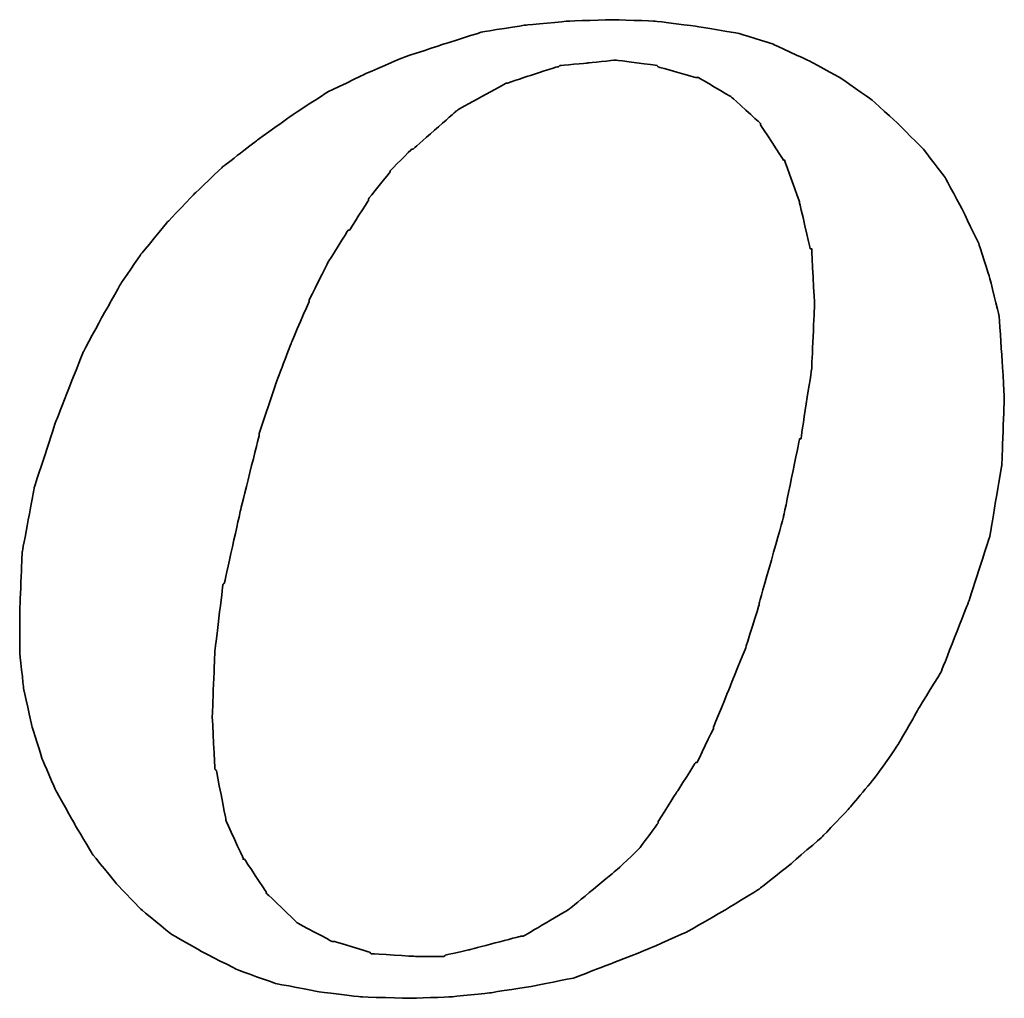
# Model space of a CAD drawing. Header units: millimetres. Extents: x -115 to 753, y -125 to 121.
# Tile 42 of 96: x 264.07 to 267.64, y 5.28 to 8.82. Entities that reach past the tile are written whole.
import ezdxf

# ---------------------------------------------------------------- set-up
doc = ezdxf.new("R2010")
doc.units = ezdxf.units.MM
doc.layers.add('DIM', color=4, linetype='Continuous')
doc.layers.add('layer 1', color=7, linetype='Continuous')

# ---------------------------------------------------------------- blocks, each defined once
blk = doc.blocks.new('TBI MOTION logo(完整正式版)')
at = {"layer": 'layer 1', "color": 22, "lineweight": 35}
for points, knots in [([(35.79625, -6.98375), (35.79625, -6.98375), (36.23125, -7.43875), (36.23125, -7.43875), (36.23125, -7.43875), (36.23125, -7.43875), (36.75625, -7.87125), (36.75625, -7.87125), (36.75625, -7.87125), (36.75625, -7.87125), (37.33125, -8.20375), (37.33125, -8.20375), (37.33125, -8.20375), (37.33125, -8.20375), (37.95625, -8.51875), (37.95625, -8.51875), (37.95625, -8.51875), (37.95625, -8.51875), (38.62625, -8.75875), (38.62625, -8.75875), (38.62625, -8.75875), (38.62625, -8.75875), (39.37125, -8.90375), (39.37125, -8.90375), (39.37125, -8.90375), (39.37125, -8.90375), (40.14125, -8.99875), (40.14125, -8.99875), (40.14125, -8.99875), (40.14125, -8.99875), (41.02625, -9.02375), (41.02625, -9.02375), (41.02625, -9.02375), (41.02625, -9.02375), (41.74625, -8.99875), (41.74625, -8.99875), (41.74625, -8.99875), (41.74625, -8.99875), (42.46625, -8.92375), (42.46625, -8.92375), (42.46625, -8.92375), (42.46625, -8.92375), (43.21125, -8.80625), (43.21125, -8.80625), (43.21125, -8.80625), (43.21125, -8.80625), (43.93125, -8.66375), (43.93125, -8.66375), (43.93125, -8.66375), (43.93125, -8.66375), (44.62625, -8.39875), (44.62625, -8.39875), (44.62625, -8.39875), (44.62625, -8.39875), (45.29625, -8.13375), (45.29625, -8.13375), (45.29625, -8.13375), (45.29625, -8.13375), (45.94625, -7.84375), (45.94625, -7.84375), (45.94625, -7.84375), (45.94625, -7.84375), (46.61625, -7.46375), (46.61625, -7.46375), (46.61625, -7.46375), (46.61625, -7.46375), (47.24125, -7.07875), (47.24125, -7.07875), (47.24125, -7.07875), (47.24125, -7.07875), (47.81625, -6.62375), (47.81625, -6.62375), (47.81625, -6.62375), (47.81625, -6.62375), (48.36875, -6.14375), (48.36875, -6.14375), (48.36875, -6.14375), (48.36875, -6.14375), (48.84625, -5.64125), (48.84625, -5.64125), (48.84625, -5.64125), (48.84625, -5.64125), (49.32625, -5.06375), (49.32625, -5.06375), (49.32625, -5.06375), (49.32625, -5.06375), (49.71125, -4.51374), (49.71125, -4.51374), (49.71125, -4.51374), (49.71125, -4.51374), (50.09625, -3.83874), (50.09625, -3.83874), (50.09625, -3.83874), (50.09625, -3.83874), (50.48125, -3.21374), (50.48125, -3.21374), (50.48125, -3.21374), (50.48125, -3.21374), (50.96125, -1.99125), (50.96125, -1.99125), (50.96125, -1.99125), (50.96125, -1.99125), (51.34375, -0.81875), (51.34375, -0.81875), (51.34375, -0.81875), (51.34375, -0.81875), (51.56125, 0.45624), (51.56125, 0.45624), (51.56125, 0.45624), (51.56125, 0.45624), (51.60625, 1.67624), (51.60625, 1.67624), (51.60625, 1.67624), (51.60625, 1.67624), (51.56125, 2.44625), (51.56125, 2.44625), (51.56125, 2.44625), (51.56125, 2.44625), (51.51125, 3.14125), (51.51125, 3.14125), (51.51125, 3.14125), (51.51125, 3.14125), (51.34375, 3.81125), (51.34375, 3.81125), (51.34375, 3.81125), (51.34375, 3.81125), (51.15125, 4.41125), (51.15125, 4.41125), (51.15125, 4.41125), (51.15125, 4.41125), (50.86125, 5.01125), (50.86125, 5.01125), (50.86125, 5.01125), (50.86125, 5.01125), (50.55125, 5.58875), (50.55125, 5.58875), (50.55125, 5.58875), (50.55125, 5.58875), (50.16625, 6.09125), (50.16625, 6.09125), (50.16625, 6.09125), (50.16625, 6.09125), (49.71125, 6.54875), (49.71125, 6.54875), (49.71125, 6.54875), (49.71125, 6.54875), (49.23125, 6.98125), (49.23125, 6.98125), (49.23125, 6.98125), (49.23125, 6.98125), (48.67875, 7.36625), (48.67875, 7.36625), (48.67875, 7.36625), (48.67875, 7.36625), (48.10375, 7.67625), (48.10375, 7.67625), (48.10375, 7.67625), (48.10375, 7.67625), (47.48125, 7.96375), (47.48125, 7.96375), (47.48125, 7.96375), (47.48125, 7.96375), (46.85625, 8.15625), (46.85625, 8.15625), (46.85625, 8.15625), (46.85625, 8.15625), (46.13625, 8.27624), (46.13625, 8.27624), (46.13625, 8.27624), (46.13625, 8.27624), (45.39125, 8.37125), (45.39125, 8.37125), (45.39125, 8.37125), (45.39125, 8.37125), (44.62625, 8.39624), (44.62625, 8.39624), (44.62625, 8.39624), (44.62625, 8.39624), (43.83625, 8.37125), (43.83625, 8.37125), (43.83625, 8.37125), (43.83625, 8.37125), (43.09125, 8.30125), (43.09125, 8.30125), (43.09125, 8.30125), (43.09125, 8.30125), (42.32125, 8.18125), (42.32125, 8.18125), (42.32125, 8.18125), (42.32125, 8.18125), (41.62875, 7.96375), (41.62875, 7.96375), (41.62875, 7.96375), (41.62875, 7.96375), (40.90625, 7.72625), (40.90625, 7.72625), (40.90625, 7.72625), (40.90625, 7.72625), (40.23624, 7.43625), (40.23624, 7.43625), (40.23624, 7.43625), (40.23624, 7.43625), (39.54124, 7.10125), (39.54124, 7.10125), (39.54124, 7.10125), (39.54124, 7.10125), (38.91625, 6.69125), (38.91625, 6.69125), (38.91625, 6.69125), (38.91625, 6.69125), (38.31625, 6.26125), (38.31625, 6.26125), (38.31625, 6.26125), (38.31625, 6.26125), (37.69125, 5.78125), (37.69125, 5.78125), (37.69125, 5.78125), (37.69125, 5.78125), (37.18625, 5.30125), (37.18625, 5.30125), (37.18625, 5.30125), (37.18625, 5.30125), (36.70625, 4.79624), (36.70625, 4.79624), (36.70625, 4.79624), (36.70625, 4.79624), (36.23125, 4.22125), (36.23125, 4.22125), (36.23125, 4.22125), (36.23125, 4.22125), (35.87124, 3.69375), (35.87124, 3.69375), (35.87124, 3.69375), (35.87124, 3.69375), (35.53125, 3.09125), (35.53125, 3.09125), (35.53125, 3.09125), (35.53125, 3.09125), (35.19875, 2.47125), (35.19875, 2.47125), (35.19875, 2.47125), (35.19875, 2.47125), (34.71625, 1.24625), (34.71625, 1.24625), (34.71625, 1.24625), (34.71625, 1.24625), (34.33125, 0.06874), (34.33125, 0.06874), (34.33125, 0.06874), (34.33125, 0.06874), (34.11625, -1.07875), (34.11625, -1.07875), (34.11625, -1.07875), (34.11625, -1.07875), (34.07125, -2.15875), (34.07125, -2.15875), (34.07125, -2.15875), (34.07125, -2.15875), (34.07125, -2.85375), (34.07125, -2.85375), (34.07125, -2.85375), (34.07125, -2.85375), (34.14125, -3.50375), (34.14125, -3.50375), (34.14125, -3.50375), (34.14125, -3.50375), (34.28625, -4.17375), (34.28625, -4.17375), (34.28625, -4.17375), (34.28625, -4.17375), (34.47625, -4.77624), (34.47625, -4.77624), (34.47625, -4.77624), (34.47625, -4.77624), (34.71625, -5.32625), (34.71625, -5.32625), (34.71625, -5.32625), (34.71625, -5.32625), (35.05375, -5.92875), (35.05375, -5.92875), (35.05375, -5.92875), (35.05375, -5.92875), (35.36375, -6.45375), (35.36375, -6.45375), (35.36375, -6.45375), (35.36375, -6.45375), (35.79625, -6.98375), (35.79625, -6.98375)], [0, 0, 0, 0, 0.01388889, 0.01388889, 0.01388889, 0.0138889, 0.02777778, 0.02777778, 0.02777778, 0.02777779, 0.04166667, 0.04166667, 0.04166667, 0.04166668, 0.05555556, 0.05555556, 0.05555556, 0.05555557, 0.06944444, 0.06944444, 0.06944444, 0.06944445, 0.08333333, 0.08333333, 0.08333333, 0.08333334, 0.09722222, 0.09722222, 0.09722222, 0.09722223, 0.11111111, 0.11111111, 0.11111111, 0.11111112, 0.125, 0.125, 0.125, 0.12500001, 0.13888889, 0.13888889, 0.13888889, 0.1388889, 0.15277778, 0.15277778, 0.15277778, 0.15277779, 0.16666667, 0.16666667, 0.16666667, 0.16666668, 0.18055556, 0.18055556, 0.18055556, 0.18055557, 0.19444444, 0.19444444, 0.19444444, 0.19444445, 0.20833333, 0.20833333, 0.20833333, 0.20833334, 0.22222222, 0.22222222, 0.22222222, 0.22222223, 0.23611111, 0.23611111, 0.23611111, 0.23611112, 0.25, 0.25, 0.25, 0.25000001, 0.26388889, 0.26388889, 0.26388889, 0.2638889, 0.27777778, 0.27777778, 0.27777778, 0.27777779, 0.29166667, 0.29166667, 0.29166667, 0.29166668, 0.30555556, 0.30555556, 0.30555556, 0.30555557, 0.31944444, 0.31944444, 0.31944444, 0.31944445, 0.33333333, 0.33333333, 0.33333333, 0.33333334, 0.34722222, 0.34722222, 0.34722222, 0.34722223, 0.36111111, 0.36111111, 0.36111111, 0.36111112, 0.375, 0.375, 0.375, 0.37500001, 0.38888889, 0.38888889, 0.38888889, 0.3888889, 0.40277778, 0.40277778, 0.40277778, 0.40277779, 0.41666667, 0.41666667, 0.41666667, 0.41666668, 0.43055556, 0.43055556, 0.43055556, 0.43055557, 0.44444444, 0.44444444, 0.44444444, 0.44444445, 0.45833333, 0.45833333, 0.45833333, 0.45833334, 0.47222222, 0.47222222, 0.47222222, 0.47222223, 0.48611111, 0.48611111, 0.48611111, 0.48611112, 0.5, 0.5, 0.5, 0.50000001, 0.51388889, 0.51388889, 0.51388889, 0.5138889, 0.52777778, 0.52777778, 0.52777778, 0.52777779, 0.54166667, 0.54166667, 0.54166667, 0.54166668, 0.55555556, 0.55555556, 0.55555556, 0.55555557, 0.56944444, 0.56944444, 0.56944444, 0.56944445, 0.58333333, 0.58333333, 0.58333333, 0.58333334, 0.59722222, 0.59722222, 0.59722222, 0.59722223, 0.61111111, 0.61111111, 0.61111111, 0.61111112, 0.625, 0.625, 0.625, 0.62500001, 0.63888889, 0.63888889, 0.63888889, 0.6388889, 0.65277778, 0.65277778, 0.65277778, 0.65277779, 0.66666667, 0.66666667, 0.66666667, 0.66666668, 0.68055556, 0.68055556, 0.68055556, 0.68055557, 0.69444444, 0.69444444, 0.69444444, 0.69444445, 0.70833333, 0.70833333, 0.70833333, 0.70833334, 0.72222222, 0.72222222, 0.72222222, 0.72222223, 0.73611111, 0.73611111, 0.73611111, 0.73611112, 0.75, 0.75, 0.75, 0.75000001, 0.76388889, 0.76388889, 0.76388889, 0.7638889, 0.77777778, 0.77777778, 0.77777778, 0.77777779, 0.79166667, 0.79166667, 0.79166667, 0.79166668, 0.80555556, 0.80555556, 0.80555556, 0.80555557, 0.81944444, 0.81944444, 0.81944444, 0.81944445, 0.83333333, 0.83333333, 0.83333333, 0.83333334, 0.84722222, 0.84722222, 0.84722222, 0.84722223, 0.86111111, 0.86111111, 0.86111111, 0.86111112, 0.875, 0.875, 0.875, 0.87500001, 0.88888889, 0.88888889, 0.88888889, 0.8888889, 0.90277778, 0.90277778, 0.90277778, 0.90277779, 0.91666667, 0.91666667, 0.91666667, 0.91666668, 0.93055556, 0.93055556, 0.93055556, 0.93055557, 0.94444444, 0.94444444, 0.94444444, 0.94444445, 0.95833333, 0.95833333, 0.95833333, 0.95833334, 0.97222222, 0.97222222, 0.97222222, 0.97222223, 0.98611111, 0.98611111, 0.98611111, 0.98611112, 1, 1, 1, 1]), ([(38.33875, 1.03124), (38.33875, 1.03124), (38.62625, 1.89625), (38.62625, 1.89625), (38.62625, 1.89625), (38.62625, 1.89625), (38.91625, 2.66375), (38.91625, 2.66375), (38.91625, 2.66375), (38.91625, 2.66375), (39.22625, 3.38125), (39.22625, 3.38125), (39.22625, 3.38125), (39.22625, 3.38125), (39.22625, 3.40624), (39.22625, 3.40624), (39.22625, 3.40624), (39.22625, 3.40624), (39.56124, 4.07624), (39.56124, 4.07624), (39.56124, 4.07624), (39.56124, 4.07624), (39.92125, 4.65125), (39.92125, 4.65125), (39.92125, 4.65125), (39.92125, 4.65125), (39.94625, 4.65125), (39.94625, 4.65125), (39.94625, 4.65125), (39.94625, 4.65125), (40.28125, 5.17875), (40.28125, 5.17875), (40.28125, 5.17875), (40.28125, 5.17875), (40.28125, 5.20375), (40.28125, 5.20375), (40.28125, 5.20375), (40.28125, 5.20375), (40.66875, 5.68625), (40.66875, 5.68625), (40.66875, 5.68625), (40.66875, 5.68625), (40.66875, 5.70625), (40.66875, 5.70625), (40.66875, 5.70625), (40.66875, 5.70625), (41.05124, 6.09125), (41.05124, 6.09125), (41.05124, 6.09125), (41.05124, 6.09125), (41.07625, 6.09125), (41.07625, 6.09125), (41.07625, 6.09125), (41.07625, 6.09125), (41.84125, 6.76625), (41.84125, 6.76625), (41.84125, 6.76625), (41.84125, 6.76625), (41.86625, 6.78625), (41.86625, 6.78625), (41.86625, 6.78625), (41.86625, 6.78625), (42.73125, 7.26624), (42.73125, 7.26624), (42.73125, 7.26624), (42.73125, 7.26624), (42.75625, 7.26624), (42.75625, 7.26624), (42.75625, 7.26624), (42.75625, 7.26624), (43.18625, 7.41125), (43.18625, 7.41125), (43.18625, 7.41125), (43.18625, 7.41125), (43.64125, 7.55625), (43.64125, 7.55625), (43.64125, 7.55625), (43.64125, 7.55625), (43.66625, 7.55625), (43.66625, 7.55625), (43.66625, 7.55625), (43.66625, 7.55625), (43.69125, 7.58124), (43.69125, 7.58124), (43.69125, 7.58124), (43.69125, 7.58124), (44.19125, 7.62625), (44.19125, 7.62625), (44.19125, 7.62625), (44.19125, 7.62625), (44.67125, 7.67625), (44.67125, 7.67625), (44.67125, 7.67625), (44.67125, 7.67625), (44.69625, 7.67625), (44.69625, 7.67625), (44.69625, 7.67625), (44.69625, 7.67625), (45.41875, 7.58124), (45.41875, 7.58124), (45.41875, 7.58124), (45.41875, 7.58124), (45.44125, 7.55625), (45.44125, 7.55625), (45.44125, 7.55625), (45.44125, 7.55625), (46.11125, 7.36625), (46.11125, 7.36625), (46.11125, 7.36625), (46.11125, 7.36625), (46.13625, 7.36625), (46.13625, 7.36625), (46.13625, 7.36625), (46.13625, 7.36625), (46.15875, 7.36625), (46.15875, 7.36625), (46.15875, 7.36625), (46.15875, 7.36625), (46.73625, 7.02624), (46.73625, 7.02624), (46.73625, 7.02624), (46.73625, 7.02624), (46.76125, 7.00624), (46.76125, 7.00624), (46.76125, 7.00624), (46.76125, 7.00624), (47.24125, 6.57124), (47.24125, 6.57124), (47.24125, 6.57124), (47.24125, 6.57124), (47.26625, 6.54875), (47.26625, 6.54875), (47.26625, 6.54875), (47.26625, 6.54875), (47.26625, 6.52375), (47.26625, 6.52375), (47.26625, 6.52375), (47.26625, 6.52375), (47.67375, 5.89875), (47.67375, 5.89875), (47.67375, 5.89875), (47.67375, 5.89875), (47.69625, 5.89875), (47.69625, 5.89875), (47.69625, 5.89875), (47.69625, 5.89875), (47.69625, 5.87625), (47.69625, 5.87625), (47.69625, 5.87625), (47.69625, 5.87625), (47.96125, 5.15625), (47.96125, 5.15625), (47.96125, 5.15625), (47.96125, 5.15625), (47.96125, 5.13125), (47.96125, 5.13125), (47.96125, 5.13125), (47.96125, 5.13125), (48.15125, 4.31875), (48.15125, 4.31875), (48.15125, 4.31875), (48.15125, 4.31875), (48.17625, 4.31875), (48.17625, 4.31875), (48.17625, 4.31875), (48.17625, 4.31875), (48.17625, 4.29125), (48.17625, 4.29125), (48.17625, 4.29125), (48.17625, 4.29125), (48.22625, 3.33125), (48.22625, 3.33125), (48.22625, 3.33125), (48.22625, 3.33125), (48.22625, 3.30875), (48.22625, 3.30875), (48.22625, 3.30875), (48.22625, 3.30875), (48.17625, 2.20624), (48.17625, 2.20624), (48.17625, 2.20624), (48.17625, 2.20624), (48.17625, 2.18124), (48.17625, 2.18124), (48.17625, 2.18124), (48.17625, 2.18124), (47.98375, 0.93624), (47.98375, 0.93624), (47.98375, 0.93624), (47.98375, 0.93624), (47.96125, 0.93624), (47.96125, 0.93624), (47.96125, 0.93624), (47.96125, 0.93624), (47.67375, -0.45874), (47.67375, -0.45874), (47.67375, -0.45874), (47.67375, -0.45874), (47.24125, -1.99125), (47.24125, -1.99125), (47.24125, -1.99125), (47.24125, -1.99125), (47.24125, -2.01874), (47.24125, -2.01874), (47.24125, -2.01874), (47.24125, -2.01874), (47.00125, -2.78375), (47.00125, -2.78375), (47.00125, -2.78375), (47.00125, -2.78375), (46.71125, -3.50375), (46.71125, -3.50375), (46.71125, -3.50375), (46.71125, -3.50375), (46.42625, -4.19875), (46.42625, -4.19875), (46.42625, -4.19875), (46.42625, -4.19875), (46.42625, -4.22375), (46.42625, -4.22375), (46.42625, -4.22375), (46.42625, -4.22375), (46.13625, -4.82374), (46.13625, -4.82374), (46.13625, -4.82374), (46.13625, -4.82374), (46.11125, -4.82374), (46.11125, -4.82374), (46.11125, -4.82374), (46.11125, -4.82374), (45.77625, -5.35125), (45.77625, -5.35125), (45.77625, -5.35125), (45.77625, -5.35125), (45.44125, -5.87875), (45.44125, -5.87875), (45.44125, -5.87875), (45.44125, -5.87875), (45.44125, -5.90375), (45.44125, -5.90375), (45.44125, -5.90375), (45.44125, -5.90375), (45.10625, -6.35875), (45.10625, -6.35875), (45.10625, -6.35875), (45.10625, -6.35875), (45.08125, -6.38375), (45.08125, -6.38375), (45.08125, -6.38375), (45.08125, -6.38375), (44.69625, -6.74375), (44.69625, -6.74375), (44.69625, -6.74375), (44.69625, -6.74375), (43.88375, -7.41625), (43.88375, -7.41625), (43.88375, -7.41625), (43.88375, -7.41625), (43.85625, -7.43875), (43.85625, -7.43875), (43.85625, -7.43875), (43.85625, -7.43875), (43.04125, -7.91875), (43.04125, -7.91875), (43.04125, -7.91875), (43.04125, -7.91875), (43.01625, -7.91875), (43.01625, -7.91875), (43.01625, -7.91875), (43.01625, -7.91875), (42.99625, -7.91875), (42.99625, -7.91875), (42.99625, -7.91875), (42.99625, -7.91875), (42.08125, -8.15875), (42.08125, -8.15875), (42.08125, -8.15875), (42.08125, -8.15875), (41.65125, -8.25625), (41.65125, -8.25625), (41.65125, -8.25625), (41.65125, -8.25625), (41.62875, -8.27875), (41.62875, -8.27875), (41.62875, -8.27875), (41.62875, -8.27875), (41.60125, -8.27875), (41.60125, -8.27875), (41.60125, -8.27875), (41.60125, -8.27875), (41.12125, -8.27875), (41.12125, -8.27875), (41.12125, -8.27875), (41.12125, -8.27875), (40.35624, -8.23125), (40.35624, -8.23125), (40.35624, -8.23125), (40.35624, -8.23125), (40.33125, -8.23125), (40.33125, -8.23125), (40.33125, -8.23125), (40.33125, -8.23125), (40.30625, -8.20375), (40.30625, -8.20375), (40.30625, -8.20375), (40.30625, -8.20375), (39.68375, -8.01375), (39.68375, -8.01375), (39.68375, -8.01375), (39.68375, -8.01375), (39.66124, -8.01375), (39.66124, -8.01375), (39.66124, -8.01375), (39.66124, -8.01375), (39.63625, -8.01375), (39.63625, -8.01375), (39.63625, -8.01375), (39.63625, -8.01375), (39.01125, -7.67875), (39.01125, -7.67875), (39.01125, -7.67875), (39.01125, -7.67875), (38.98875, -7.65375), (38.98875, -7.65375), (38.98875, -7.65375), (38.98875, -7.65375), (38.48625, -7.17375), (38.48625, -7.17375), (38.48625, -7.17375), (38.48625, -7.17375), (38.45875, -7.14875), (38.45875, -7.14875), (38.45875, -7.14875), (38.45875, -7.14875), (38.45875, -7.12875), (38.45875, -7.12875), (38.45875, -7.12875), (38.45875, -7.12875), (38.07625, -6.54875), (38.07625, -6.54875), (38.07625, -6.54875), (38.07625, -6.54875), (38.05125, -6.54875), (38.05125, -6.54875), (38.05125, -6.54875), (38.05125, -6.54875), (38.05125, -6.52875), (38.05125, -6.52875), (38.05125, -6.52875), (38.05125, -6.52875), (37.74125, -5.85375), (37.74125, -5.85375), (37.74125, -5.85375), (37.74125, -5.85375), (37.74125, -5.82875), (37.74125, -5.82875), (37.74125, -5.82875), (37.74125, -5.82875), (37.57375, -4.96875), (37.57375, -4.96875), (37.57375, -4.96875), (37.57375, -4.96875), (37.54625, -4.94375), (37.54625, -4.94375), (37.54625, -4.94375), (37.54625, -4.94375), (37.50125, -4.03375), (37.50125, -4.03375), (37.50125, -4.03375), (37.50125, -4.03375), (37.50125, -4.00875), (37.50125, -4.00875), (37.50125, -4.00875), (37.50125, -4.00875), (37.54625, -2.85375), (37.54625, -2.85375), (37.54625, -2.85375), (37.54625, -2.85375), (37.69125, -1.65875), (37.69125, -1.65875), (37.69125, -1.65875), (37.69125, -1.65875), (37.71624, -1.63375), (37.71624, -1.63375), (37.71624, -1.63375), (37.71624, -1.63375), (38.00375, -0.33875), (38.00375, -0.33875), (38.00375, -0.33875), (38.00375, -0.33875), (38.33875, 1.00624), (38.33875, 1.00624), (38.33875, 1.00624), (38.33875, 1.00624), (38.33875, 1.03124), (38.33875, 1.03124)], [0, 0, 0, 0, 0.01010101, 0.01010101, 0.01010101, 0.01010102, 0.02020202, 0.02020202, 0.02020202, 0.02020203, 0.03030303, 0.03030303, 0.03030303, 0.03030304, 0.04040404, 0.04040404, 0.04040404, 0.04040405, 0.05050505, 0.05050505, 0.05050505, 0.05050506, 0.06060606, 0.06060606, 0.06060606, 0.06060607, 0.07070707, 0.07070707, 0.07070707, 0.07070708, 0.08080808, 0.08080808, 0.08080808, 0.08080809, 0.09090909, 0.09090909, 0.09090909, 0.0909091, 0.1010101, 0.1010101, 0.1010101, 0.10101011, 0.11111111, 0.11111111, 0.11111111, 0.11111112, 0.12121212, 0.12121212, 0.12121212, 0.12121213, 0.13131313, 0.13131313, 0.13131313, 0.13131314, 0.14141414, 0.14141414, 0.14141414, 0.14141415, 0.15151515, 0.15151515, 0.15151515, 0.15151516, 0.16161616, 0.16161616, 0.16161616, 0.16161617, 0.17171717, 0.17171717, 0.17171717, 0.17171718, 0.18181818, 0.18181818, 0.18181818, 0.18181819, 0.19191919, 0.19191919, 0.19191919, 0.1919192, 0.2020202, 0.2020202, 0.2020202, 0.20202021, 0.21212121, 0.21212121, 0.21212121, 0.21212122, 0.22222222, 0.22222222, 0.22222222, 0.22222223, 0.23232323, 0.23232323, 0.23232323, 0.23232324, 0.24242424, 0.24242424, 0.24242424, 0.24242425, 0.25252525, 0.25252525, 0.25252525, 0.25252526, 0.26262626, 0.26262626, 0.26262626, 0.26262627, 0.27272727, 0.27272727, 0.27272727, 0.27272728, 0.28282828, 0.28282828, 0.28282828, 0.28282829, 0.29292929, 0.29292929, 0.29292929, 0.2929293, 0.3030303, 0.3030303, 0.3030303, 0.30303031, 0.31313131, 0.31313131, 0.31313131, 0.31313132, 0.32323232, 0.32323232, 0.32323232, 0.32323233, 0.33333333, 0.33333333, 0.33333333, 0.33333334, 0.34343434, 0.34343434, 0.34343434, 0.34343435, 0.35353535, 0.35353535, 0.35353535, 0.35353536, 0.36363636, 0.36363636, 0.36363636, 0.36363637, 0.37373737, 0.37373737, 0.37373737, 0.37373738, 0.38383838, 0.38383838, 0.38383838, 0.38383839, 0.39393939, 0.39393939, 0.39393939, 0.3939394, 0.4040404, 0.4040404, 0.4040404, 0.40404041, 0.41414141, 0.41414141, 0.41414141, 0.41414142, 0.42424242, 0.42424242, 0.42424242, 0.42424243, 0.43434343, 0.43434343, 0.43434343, 0.43434344, 0.44444444, 0.44444444, 0.44444444, 0.44444445, 0.45454545, 0.45454545, 0.45454545, 0.45454546, 0.46464646, 0.46464646, 0.46464646, 0.46464647, 0.47474747, 0.47474747, 0.47474747, 0.47474748, 0.48484848, 0.48484848, 0.48484848, 0.48484849, 0.49494949, 0.49494949, 0.49494949, 0.4949495, 0.50505051, 0.50505051, 0.50505051, 0.50505052, 0.51515152, 0.51515152, 0.51515152, 0.51515153, 0.52525253, 0.52525253, 0.52525253, 0.52525254, 0.53535354, 0.53535354, 0.53535354, 0.53535355, 0.54545455, 0.54545455, 0.54545455, 0.54545456, 0.55555556, 0.55555556, 0.55555556, 0.55555557, 0.56565657, 0.56565657, 0.56565657, 0.56565658, 0.57575758, 0.57575758, 0.57575758, 0.57575759, 0.58585859, 0.58585859, 0.58585859, 0.5858586, 0.5959596, 0.5959596, 0.5959596, 0.59595961, 0.60606061, 0.60606061, 0.60606061, 0.60606062, 0.61616162, 0.61616162, 0.61616162, 0.61616163, 0.62626263, 0.62626263, 0.62626263, 0.62626264, 0.63636364, 0.63636364, 0.63636364, 0.63636365, 0.64646465, 0.64646465, 0.64646465, 0.64646466, 0.65656566, 0.65656566, 0.65656566, 0.65656567, 0.66666667, 0.66666667, 0.66666667, 0.66666668, 0.67676768, 0.67676768, 0.67676768, 0.67676769, 0.68686869, 0.68686869, 0.68686869, 0.6868687, 0.6969697, 0.6969697, 0.6969697, 0.69696971, 0.70707071, 0.70707071, 0.70707071, 0.70707072, 0.71717172, 0.71717172, 0.71717172, 0.71717173, 0.72727273, 0.72727273, 0.72727273, 0.72727274, 0.73737374, 0.73737374, 0.73737374, 0.73737375, 0.74747475, 0.74747475, 0.74747475, 0.74747476, 0.75757576, 0.75757576, 0.75757576, 0.75757577, 0.76767677, 0.76767677, 0.76767677, 0.76767678, 0.77777778, 0.77777778, 0.77777778, 0.77777779, 0.78787879, 0.78787879, 0.78787879, 0.7878788, 0.7979798, 0.7979798, 0.7979798, 0.79797981, 0.80808081, 0.80808081, 0.80808081, 0.80808082, 0.81818182, 0.81818182, 0.81818182, 0.81818183, 0.82828283, 0.82828283, 0.82828283, 0.82828284, 0.83838384, 0.83838384, 0.83838384, 0.83838385, 0.84848485, 0.84848485, 0.84848485, 0.84848486, 0.85858586, 0.85858586, 0.85858586, 0.85858587, 0.86868687, 0.86868687, 0.86868687, 0.86868688, 0.87878788, 0.87878788, 0.87878788, 0.87878789, 0.88888889, 0.88888889, 0.88888889, 0.8888889, 0.8989899, 0.8989899, 0.8989899, 0.89898991, 0.90909091, 0.90909091, 0.90909091, 0.90909092, 0.91919192, 0.91919192, 0.91919192, 0.91919193, 0.92929293, 0.92929293, 0.92929293, 0.92929294, 0.93939394, 0.93939394, 0.93939394, 0.93939395, 0.94949495, 0.94949495, 0.94949495, 0.94949496, 0.95959596, 0.95959596, 0.95959596, 0.95959597, 0.96969697, 0.96969697, 0.96969697, 0.96969698, 0.97979798, 0.97979798, 0.97979798, 0.97979799, 0.98989899, 0.98989899, 0.98989899, 0.989899, 1, 1, 1, 1])]:
    blk.add_open_spline(points, degree=3, knots=knots, dxfattribs=at)

msp = doc.modelspace()

# ---------------------------------------------------------------- block references
at = {"layer": 'DIM', "color": 7, "xscale": 0.2032335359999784, "yscale": 0.2032335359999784, "zscale": 0.2032335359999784}
msp.add_blockref('TBI MOTION logo(完整正式版)', (257.149, 7.109), dxfattribs=at)

doc.saveas('drawing.dxf')
